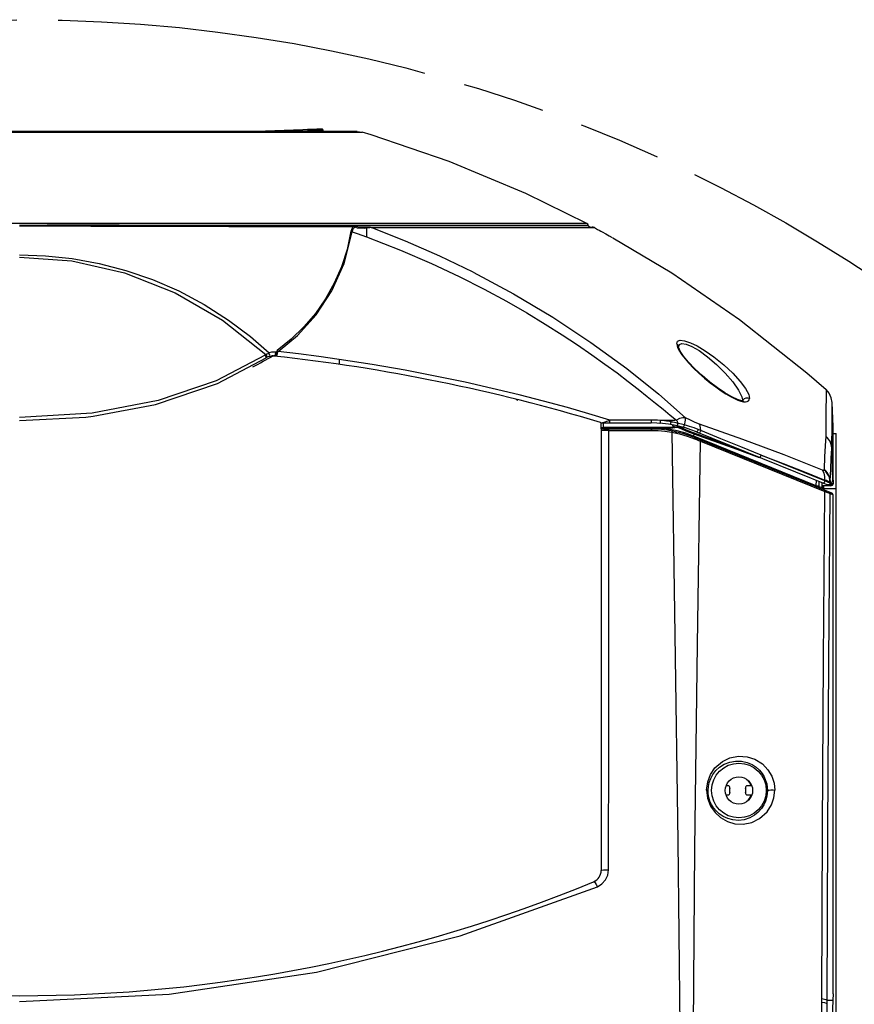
# Model space of a CAD drawing. Header units: inches. Extents: x 0 to 420, y 0 to 297.
# Tile 13 of 90: x 94 to 118, y 92 to 119. Entities that reach past the tile are written whole.
import ezdxf

# ---------------------------------------------------------------- set-up
doc = ezdxf.new("R2010")
doc.units = ezdxf.units.IN
doc.header["$LTSCALE"] = 23.1
doc.header["$MEASUREMENT"] = 0
doc.linetypes.add('PHANTOM', pattern=[0.8, 0.45, -0.05, 0.1, -0.05, 0.1, -0.05])
doc.layers.get('0').update_dxf_attribs({"linetype": 'CONTINUOUS'})
doc.layers.add('DEFAULT_3', color=7, linetype='PHANTOM')
doc.layers.add('DIM_PILOTEES', color=7, linetype='CONTINUOUS')
doc.styles.get("Standard").update_dxf_attribs({"font": 'txt', "width": 0.7})
doc.dimstyles.new('DIMSTYLE_4', dxfattribs={"dimtxt": 2.5, "dimasz": 3.5, "dimexe": 2, "dimexo": 0, "dimgap": 0.09, "dimtad": 1, "dimdec": 0, "dimzin": 4, "dimdsep": 46, "dimtxsty": 'STANDARD', "dimblk": '_FILLED', "dimblk1": '_FILLED', "dimblk2": '_FILLED', "dimcen": 0.09, "dimazin": 1, "dimtp": 0.07874, "dimtm": 0.07874, "dimtfac": 1, "dimtdec": 0, "dimtofl": 0, "dimtmove": 0, "dimatfit": 1, "dimldrblk": '_FILLED', "dimfxl": 1, "dimtolj": 1, "dimtzin": 4, "dimarcsym": 0})

# ---------------------------------------------------------------- blocks, each defined once
blk = doc.blocks.new('_FILLED')
at = {"color": 0, "linetype": 'ByBlock'}
blk.add_solid([(0, 0), (-1, 0.142857), (-1, -0.142857)], dxfattribs=at)
blk = doc.blocks.new('*D14')
at = {"layer": 'DIM_PILOTEES', "color": 2, "linetype": 'Continuous'}
blk.add_line((130.459481, 99.719242), (144.563257, 108.862085), dxfattribs=at)
at = {"layer": 'DIM_PILOTEES', "color": 2, "linetype": 'Continuous', "xscale": 3.5, "yscale": 3.5, "zscale": 3.5, "rotation": 212.953525}
blk.add_blockref('_FILLED', (130.459481, 99.719242), dxfattribs=at)

msp = doc.modelspace()

# ---------------------------------------------------------------- linework, layer by layer
at = {"color": 0, "linetype": 'Continuous'}
for p, q in [((103.806107, 116.165667), (84.899893, 116.165667)), ((84.899893, 116.144926), (103.950063, 116.144928)), ((103.782472, 116.165119), (84.923528, 116.165119)), ((102.808202, 116.241688), (102.817464, 116.240781)), ((102.817464, 116.240781), (102.825969, 116.237492)), ((102.825969, 116.237492), (102.835701, 116.229474)), ((102.835701, 116.229474), (102.840703, 116.221431)), ((102.840703, 116.221431), (102.842624, 116.215819)), ((102.842624, 116.215819), (102.843531, 116.210128)), ((102.843453, 116.209892), (102.843987, 116.165667)), ((103.806107, 116.165667), (103.950063, 116.144928)), ((104.197532, 116.071093), (103.950063, 116.144928)), ((106.382777, 115.328203), (104.197532, 116.071093)), ((108.530796, 114.430418), (106.382777, 115.328203)), ((110.239238, 113.5879), (108.530796, 114.430418)), ((95.274562, 113.5879), (93.432692, 113.5879)), ((94.353, 113.541292), (94.365625, 113.541242)), ((94.365625, 113.541242), (95.002827, 113.541039)), ((95.002827, 113.541039), (95.075932, 113.540885)), ((95.075932, 113.540885), (95.12645, 113.541563)), ((96.876406, 113.539909), (95.12645, 113.541563)), ((96.193036, 113.587826), (95.274562, 113.5879)), ((97.16588, 113.5879), (96.193036, 113.587826)), ((97.006206, 113.539909), (96.876406, 113.539909)), ((97.144582, 113.539845), (97.006206, 113.539909)), ((97.135894, 113.539884), (99.833573, 113.543874)), ((99.255562, 113.529582), (97.135894, 113.539884)), ((99.136828, 113.5879), (97.16588, 113.5879)), ((100.124844, 113.587972), (99.136828, 113.5879)), ((101.29192, 113.525622), (99.255562, 113.529582)), ((99.833573, 113.543874), (100.452739, 113.543766)), ((101.145858, 113.5879), (100.124844, 113.587972)), ((100.452739, 113.543766), (103.218573, 113.543705)), ((103.138934, 113.5879), (102.133481, 113.587984)), ((104.095917, 113.587935), (103.138934, 113.5879)), ((103.218573, 113.543705), (103.989478, 113.543731)), ((103.989478, 113.543731), (104.166945, 113.543751)), ((105.883381, 113.587872), (104.095917, 113.587935)), ((104.166945, 113.543751), (104.77307, 113.543787)), ((104.77307, 113.543787), (105.353661, 113.543787)), ((110.239188, 113.587927), (106.422999, 113.587891)), ((106.830415, 113.544192), (108.640356, 113.544233)), ((108.640356, 113.544233), (109.295942, 113.544266)), ((109.295942, 113.544266), (109.852802, 113.544255)), ((109.852802, 113.544255), (110.196308, 113.544245)), ((110.196308, 113.544245), (110.278526, 113.544337)), ((96.355048, 113.509681), (94.350826, 113.512813)), ((98.315522, 113.502579), (96.355048, 113.509681)), ((100.211716, 113.49576), (98.315522, 113.502579)), ((102.015908, 113.492672), (100.211716, 113.49576)), ((103.20401, 113.52424), (101.29192, 113.525622)), ((103.685958, 113.492481), (102.015908, 113.492672)), ((103.20401, 113.52424), (103.676515, 113.524214)), ((103.443696, 112.469351), (103.671599, 113.359751)), ((103.633784, 113.371156), (103.525265, 112.866449)), ((103.633731, 113.37112), (103.645561, 113.366378)), ((103.648795, 113.416642), (103.633784, 113.371156)), ((103.645561, 113.366378), (103.658347, 113.362534)), ((103.666032, 113.455784), (103.648795, 113.416642)), ((103.658347, 113.362534), (103.671596, 113.359736)), ((103.686007, 113.492514), (103.666032, 113.455784)), ((103.671598, 113.359742), (103.684008, 113.410108)), ((103.671599, 113.359751), (103.804655, 113.312673)), ((103.67967, 113.514233), (103.675661, 113.524253)), ((103.706058, 113.522215), (103.676515, 113.524214)), ((103.683065, 113.503607), (103.67967, 113.514233)), ((103.685957, 113.49248), (103.683065, 113.503607)), ((103.684008, 113.410108), (103.707341, 113.454174)), ((103.699629, 113.498659), (103.685957, 113.49248)), ((103.712838, 113.501274), (103.699629, 113.498659)), ((103.735642, 113.516037), (103.706058, 113.522215)), ((103.707341, 113.454174), (103.742061, 113.491178)), ((103.727335, 113.499289), (103.712838, 113.501274)), ((103.742061, 113.491179), (103.727335, 113.499289)), ((103.763866, 113.506633), (103.735642, 113.516037)), ((103.742061, 113.491179), (103.74967, 113.49734)), ((103.773636, 113.474754), (103.742061, 113.491179)), ((103.74967, 113.49734), (103.756962, 113.502509)), ((103.756962, 113.502509), (103.763866, 113.506633)), ((103.831039, 113.495352), (103.763866, 113.506633)), ((103.818561, 113.463545), (103.773636, 113.474754)), ((103.804655, 113.312673), (103.937525, 113.2649)), ((103.861246, 113.459035), (103.818561, 113.463545)), ((103.908743, 113.491576), (103.831039, 113.495352)), ((103.909309, 113.45736), (103.861246, 113.459035)), ((103.989654, 113.490858), (103.908743, 113.491576)), ((103.962278, 113.45839), (103.909309, 113.45736)), ((103.937525, 113.2649), (104.070204, 113.216432)), ((104.021336, 113.462051), (103.962278, 113.45839)), ((103.989296, 113.490856), (104.157135, 113.490858)), ((104.036217, 113.491472), (103.989484, 113.490648)), ((103.995052, 113.489959), (103.989484, 113.490648)), ((104.000736, 113.48762), (103.995052, 113.489959)), ((104.006286, 113.483664), (104.000736, 113.48762)), ((104.011625, 113.47816), (104.006286, 113.483664)), ((104.016736, 113.471117), (104.011625, 113.47816)), ((104.021525, 113.462662), (104.016736, 113.471117)), ((104.021525, 113.462662), (104.03744, 113.464052)), ((104.042337, 113.49064), (104.036217, 113.491472)), ((104.157135, 113.491038), (104.036222, 113.490934)), ((104.03744, 113.464052), (104.054132, 113.464348)), ((104.048406, 113.488314), (104.042337, 113.49064)), ((104.05435, 113.484522), (104.048406, 113.488314)), ((104.054132, 113.464348), (104.070293, 113.465697)), ((104.059917, 113.479503), (104.05435, 113.484522)), ((104.065248, 113.473208), (104.059917, 113.479503)), ((104.070293, 113.465697), (104.065248, 113.473208)), ((104.070238, 113.396387), (104.070093, 113.312284)), ((104.070093, 113.312284), (104.070201, 113.216409)), ((104.070288, 113.465682), (104.070238, 113.396387)), ((104.116822, 113.469145), (104.07029, 113.465688)), ((104.159105, 113.472195), (104.116822, 113.469145)), ((104.170928, 113.4893), (104.157134, 113.491038)), ((104.157135, 113.491038), (110.386981, 113.491041)), ((104.197045, 113.474835), (104.159105, 113.472195)), ((104.184355, 113.483847), (104.170928, 113.4893)), ((104.197043, 113.47483), (104.184355, 113.483847)), ((105.165872, 113.09386), (104.197047, 113.47483)), ((104.197047, 113.47483), (110.451374, 113.47483)), ((104.070204, 113.216432), (105.025221, 112.844437)), ((106.118521, 112.677686), (105.165872, 113.09386)), ((110.965255, 113.192853), (112.616318, 112.205914)), ((94.352999, 112.710175), (95.083402, 112.685598)), ((103.525265, 112.866449), (103.367503, 112.37877)), ((105.025221, 112.844437), (105.886047, 112.473438)), ((94.353006, 112.651905), (95.823902, 112.541608)), ((95.083402, 112.685598), (95.827323, 112.607253)), ((95.823902, 112.541608), (97.296113, 112.207062)), ((95.827323, 112.607253), (96.581315, 112.471379)), ((96.581315, 112.471379), (97.335882, 112.27526)), ((103.102016, 111.708353), (103.443696, 112.469351)), ((105.886047, 112.473438), (106.661478, 112.109029)), ((107.053606, 112.226969), (106.118521, 112.677686)), ((97.296113, 112.207062), (98.71405, 111.652489)), ((97.335882, 112.27526), (98.080689, 112.018687)), ((103.367503, 112.37877), (103.16684, 111.918629)), ((107.053607, 112.226974), (108.186243, 111.621427)), ((112.616318, 112.205914), (114.510782, 110.907493)), ((98.080689, 112.018687), (98.812663, 111.701208)), ((103.16684, 111.918629), (102.922303, 111.480665)), ((106.661478, 112.109029), (107.360012, 111.755153)), ((98.71405, 111.652489), (100.039815, 110.888458)), ((98.812663, 111.701208), (99.529, 111.320924)), ((102.659331, 111.03428), (103.102016, 111.708353)), ((107.360012, 111.755153), (107.989832, 111.414354)), ((108.186243, 111.621427), (109.289576, 110.963898)), ((102.922303, 111.480665), (102.640163, 111.07414)), ((107.989832, 111.414354), (108.559092, 111.087805)), ((99.529, 111.320924), (100.208831, 110.887652)), ((102.640163, 111.07414), (102.317953, 110.693866)), ((108.559092, 111.087805), (109.075409, 110.775773)), ((100.039815, 110.888458), (101.252967, 109.920029)), ((100.208831, 110.887652), (100.82311, 110.426978)), ((102.140938, 110.459189), (102.659331, 111.03428)), ((109.075409, 110.775773), (109.546054, 110.477604)), ((109.289576, 110.963898), (110.351312, 110.26226)), ((114.510782, 110.907493), (116.395373, 109.414446)), ((102.317953, 110.693866), (101.963158, 110.348381)), ((100.82311, 110.426978), (101.348465, 109.972026)), ((101.963158, 110.348381), (101.571262, 110.033926)), ((101.59655, 110.005775), (102.140938, 110.459189)), ((109.546054, 110.477604), (109.977983, 110.192019)), ((110.351312, 110.26226), (111.357938, 109.528036)), ((112.783317, 110.198373), (112.754966, 110.221987)), ((112.754967, 110.221988), (112.780028, 110.296571)), ((112.754967, 110.221988), (112.763495, 110.170466)), ((112.780028, 110.296571), (112.856451, 110.323838)), ((112.831775, 110.206092), (112.901709, 110.233701)), ((112.856451, 110.323838), (112.975589, 110.309254)), ((112.901709, 110.233701), (113.017485, 110.215751)), ((112.975589, 110.309254), (113.137358, 110.253831)), ((113.137358, 110.253831), (113.3275, 110.161669)), ((101.283719, 109.938893), (101.315675, 109.956311)), ((101.315675, 109.956311), (101.348463, 109.972025)), ((101.357992, 109.937132), (101.348442, 109.97201)), ((101.407003, 109.986493), (101.348476, 109.972035)), ((101.4606, 109.991785), (101.407003, 109.986493)), ((101.520685, 109.988306), (101.4606, 109.991785)), ((101.519264, 109.96177), (101.514829, 109.935965)), ((101.520684, 109.988306), (101.519264, 109.96177)), ((101.542094, 109.985979), (101.520684, 109.988306)), ((101.539681, 109.960183), (101.536911, 109.933872)), ((101.542094, 109.985979), (101.539681, 109.960183)), ((101.542065, 109.985959), (101.550972, 109.984656)), ((101.546403, 110.002954), (101.542087, 109.985975)), ((101.556743, 110.019894), (101.546403, 110.002954)), ((101.550972, 109.984656), (101.560198, 109.983639)), ((101.571262, 110.033926), (101.556743, 110.019894)), ((101.560198, 109.983639), (101.569574, 109.982929)), ((101.569574, 109.982929), (101.566178, 109.943678)), ((101.569574, 109.982931), (101.57421, 109.993629)), ((101.57126, 110.033925), (101.57915, 110.023662)), ((101.57421, 109.993629), (101.583799, 110.000407)), ((101.57915, 110.023662), (101.587672, 110.014107)), ((101.583799, 110.000407), (101.596551, 110.005542)), ((101.587672, 110.014107), (101.596522, 110.00559)), ((102.163144, 109.939432), (101.59655, 110.005775)), ((109.977983, 110.192019), (110.377118, 109.917512)), ((112.763495, 110.170466), (112.78868, 110.102826)), ((112.802147, 110.167567), (112.783317, 110.198373)), ((112.78868, 110.102826), (112.833752, 110.018669)), ((112.809502, 110.132711), (112.802147, 110.167567)), ((112.809487, 110.13271), (112.831775, 110.206092)), ((112.809774, 110.127054), (112.809487, 110.13271)), ((112.812359, 110.114408), (112.809779, 110.127009)), ((112.853214, 110.018125), (112.812359, 110.114408)), ((112.833752, 110.018669), (112.900176, 109.919075)), ((112.947214, 109.875309), (112.853214, 110.018125)), ((113.017485, 110.215751), (113.177574, 110.149555)), ((113.177574, 110.149555), (113.37942, 110.031847)), ((101.22954, 109.90627), (99.859337, 109.188316)), ((99.898599, 109.114389), (101.259849, 109.83059)), ((101.229463, 109.906252), (101.235801, 109.910123)), ((101.24025, 109.887166), (101.229463, 109.906252)), ((101.235801, 109.910123), (101.244129, 109.910165)), ((101.248472, 109.870052), (101.24025, 109.887166)), ((101.244129, 109.910165), (101.253323, 109.893105)), ((101.244132, 109.910166), (101.247511, 109.917006)), ((101.247511, 109.917006), (101.252937, 109.920022)), ((101.255951, 109.852197), (101.248472, 109.870052)), ((101.252937, 109.920022), (101.257813, 109.910711)), ((101.252967, 109.920029), (101.283719, 109.938893)), ((101.253323, 109.893105), (101.256609, 109.886618)), ((101.264926, 109.852126), (101.255951, 109.852197)), ((101.258208, 109.846345), (101.255963, 109.852191)), ((101.259957, 109.878359), (101.256608, 109.886619)), ((101.257813, 109.910711), (101.262444, 109.901473)), ((101.259745, 109.84155), (101.258208, 109.846345)), ((101.25967, 109.830897), (101.260653, 109.832134)), ((101.260728, 109.837305), (101.259745, 109.84155)), ((101.263992, 109.871891), (101.259957, 109.878359)), ((101.260653, 109.832134), (101.261005, 109.834281)), ((101.261005, 109.834281), (101.260728, 109.837305)), ((101.262444, 109.901473), (101.266721, 109.892488)), ((101.269196, 109.868075), (101.263992, 109.871891)), ((101.269075, 109.847953), (101.264926, 109.852126)), ((101.266721, 109.892488), (101.270575, 109.883875)), ((101.267923, 109.835686), (101.26894, 109.836928)), ((101.26894, 109.836928), (101.269241, 109.839048)), ((101.26931, 109.84228), (101.269075, 109.847953)), ((101.276716, 109.868276), (101.269196, 109.868075)), ((101.269241, 109.839048), (101.26931, 109.84228)), ((101.270575, 109.883875), (101.273937, 109.875743)), ((101.273937, 109.875743), (101.276716, 109.868276)), ((101.276716, 109.868276), (101.280377, 109.85557)), ((101.281278, 109.846872), (101.27941, 109.842928)), ((101.280377, 109.85557), (101.281278, 109.846872)), ((101.34226, 109.868618), (101.35463, 109.880455)), ((101.35463, 109.880455), (101.360148, 109.90477)), ((101.360148, 109.90477), (101.357992, 109.937132)), ((101.365097, 109.874715), (101.396607, 109.880489)), ((101.467663, 109.882576), (101.479036, 109.881525)), ((101.48913, 109.88458), (101.47903, 109.881462)), ((101.499072, 109.895607), (101.48913, 109.88458)), ((101.507907, 109.913327), (101.499072, 109.895607)), ((101.514829, 109.935965), (101.507907, 109.913327)), ((101.528358, 109.88027), (101.52666, 109.876327)), ((101.543326, 109.884492), (101.526665, 109.876371)), ((101.530983, 109.892161), (101.528358, 109.88027)), ((101.533903, 109.910526), (101.530983, 109.892161)), ((101.536911, 109.933872), (101.533903, 109.910526)), ((101.557247, 109.909261), (101.543326, 109.884492)), ((101.566178, 109.943678), (101.557247, 109.909261)), ((102.7316, 109.866434), (102.163144, 109.939432)), ((103.30183, 109.786674), (102.7316, 109.866434)), ((103.300851, 109.71369), (103.30075, 109.680382)), ((103.30075, 109.680382), (103.301219, 109.657278)), ((103.301599, 109.751634), (103.300851, 109.71369)), ((103.301789, 109.786439), (103.301599, 109.751634)), ((104.228225, 109.643102), (103.30183, 109.786674)), ((110.377118, 109.917512), (110.745679, 109.654831)), ((112.900176, 109.919075), (112.988089, 109.805949)), ((113.0872, 109.705365), (112.947214, 109.875309)), ((112.988089, 109.805949), (113.097568, 109.680605)), ((113.263449, 109.520846), (113.0872, 109.705365)), ((113.097568, 109.680605), (113.228771, 109.544198)), ((113.614196, 109.862835), (113.866839, 109.648139)), ((113.79809, 109.856215), (114.070803, 109.637188)), ((103.301219, 109.657278), (103.301815, 109.648943)), ((105.151899, 109.482798), (104.228225, 109.643102)), ((105.994266, 109.321025), (105.151899, 109.482798)), ((110.745679, 109.654831), (111.083735, 109.406092)), ((111.083735, 109.406092), (111.392071, 109.172629)), ((111.357938, 109.528036), (112.253742, 108.811363)), ((113.228771, 109.544198), (113.376398, 109.403224)), ((113.464775, 109.333206), (113.263449, 109.520846)), ((113.376398, 109.403224), (113.53195, 109.265694)), ((113.866839, 109.648139), (114.112033, 109.405115)), ((114.070803, 109.637188), (114.326923, 109.399104)), ((114.112033, 109.405115), (114.325508, 109.155558)), ((114.326923, 109.399104), (114.53624, 109.170246)), ((116.395373, 109.414446), (116.936487, 108.94376)), ((99.859337, 109.188316), (98.237325, 108.635223)), ((106.833621, 109.145302), (105.994266, 109.321025)), ((107.592236, 108.974011), (106.833621, 109.145302)), ((111.392071, 109.172629), (111.6729, 108.954416)), ((113.67912, 109.153128), (113.464775, 109.333206)), ((113.53195, 109.265694), (113.690742, 109.135311)), ((113.894452, 108.990094), (113.67912, 109.153128)), ((113.690742, 109.135311), (113.847897, 109.015521)), ((114.325508, 109.155558), (114.486579, 108.923095)), ((114.53624, 109.170246), (114.684132, 108.970684)), ((98.162774, 108.527046), (99.898599, 109.114389)), ((108.348144, 108.792364), (107.592236, 108.974011)), ((111.6729, 108.954416), (111.92883, 108.750899)), ((113.847897, 109.015521), (113.996925, 108.910555)), ((114.102509, 108.850127), (113.894452, 108.990094)), ((113.996925, 108.910555), (114.134072, 108.821973)), ((114.295315, 108.738908), (114.102509, 108.850127)), ((114.486579, 108.923095), (114.578704, 108.735839)), ((114.684132, 108.970684), (114.770918, 108.806036)), ((116.936561, 108.87344), (116.93334, 108.24402)), ((116.936492, 108.943756), (116.936561, 108.87344)), ((117.0258, 108.839709), (116.936492, 108.943756)), ((98.237325, 108.635223), (96.39253, 108.283822)), ((108.309843, 108.636405), (108.259579, 108.665933)), ((108.31, 108.636405), (108.259754, 108.665889)), ((109.023681, 108.617457), (108.348144, 108.792364)), ((109.697429, 108.436809), (109.023681, 108.617457)), ((111.92883, 108.750899), (112.163255, 108.561653)), ((112.253742, 108.811363), (113.004505, 108.151712)), ((114.134072, 108.821973), (114.258266, 108.74938)), ((114.258266, 108.74938), (114.369277, 108.691992)), ((114.460852, 108.663811), (114.295315, 108.738908)), ((114.369277, 108.691992), (114.467307, 108.64884)), ((114.580833, 108.631123), (114.460852, 108.663811)), ((114.467307, 108.64884), (114.552143, 108.619338)), ((114.552143, 108.619338), (114.623783, 108.602726)), ((114.578704, 108.735839), (114.603373, 108.611006)), ((114.622047, 108.630956), (114.580833, 108.631123)), ((114.603354, 108.611006), (114.603452, 108.613166)), ((114.603452, 108.613166), (114.61624, 108.657562)), ((114.603578, 108.610398), (114.620788, 108.630375)), ((114.61624, 108.657562), (114.648957, 108.69436)), ((114.620788, 108.630375), (114.622047, 108.630956)), ((114.623783, 108.602726), (114.683004, 108.598215)), ((114.648957, 108.69436), (114.695293, 108.714766)), ((114.683004, 108.598215), (114.730281, 108.605648)), ((114.695293, 108.714766), (114.746746, 108.715045)), ((114.730281, 108.605648), (114.764844, 108.624829)), ((114.746746, 108.715045), (114.793843, 108.694938)), ((114.764844, 108.624829), (114.785901, 108.655081)), ((114.770918, 108.806036), (114.793844, 108.694938)), ((114.785901, 108.655081), (114.793844, 108.694938)), ((117.084155, 108.715642), (117.0258, 108.839709)), ((117.107351, 108.580499), (117.084155, 108.715642)), ((117.104463, 108.00624), (117.107351, 108.580499)), ((117.131157, 107.898786), (117.107351, 108.580499)), ((96.413633, 108.198482), (98.162774, 108.527046)), ((110.291277, 108.265086), (109.697429, 108.436809)), ((112.163255, 108.561653), (112.377863, 108.390593)), ((112.377863, 108.390593), (112.57534, 108.225385)), ((96.39253, 108.283822), (94.352998, 108.161329)), ((94.353001, 108.073302), (96.208863, 108.174255)), ((96.208863, 108.174255), (96.413633, 108.198482)), ((110.883614, 108.088564), (110.291277, 108.265086)), ((110.625505, 108.021817), (110.625279, 108.021885)), ((110.672213, 108.011329), (110.690311, 108.017459)), ((110.690311, 108.017459), (110.75269, 108.039626)), ((110.75269, 108.039626), (110.794566, 108.053472)), ((110.794566, 108.053472), (110.835706, 108.069856)), ((110.835706, 108.069856), (110.883483, 108.088602)), ((110.878944, 108.014336), (110.884344, 108.033003)), ((110.885037, 108.079333), (110.883487, 108.088563)), ((112.046048, 108.087904), (110.883487, 108.088563)), ((110.884344, 108.033003), (110.886324, 108.0585)), ((110.885999, 108.069151), (110.885037, 108.079333)), ((110.886324, 108.0585), (110.885999, 108.069151)), ((112.040932, 108.014376), (112.046711, 108.032994)), ((112.047615, 108.078777), (112.046048, 108.087904)), ((112.046711, 108.032994), (112.048873, 108.0585)), ((112.048566, 108.068851), (112.047615, 108.078777)), ((112.048873, 108.0585), (112.048566, 108.068851)), ((112.129532, 108.086777), (112.048762, 108.087845)), ((112.215394, 108.083554), (112.129532, 108.086777)), ((112.303582, 108.078042), (112.215394, 108.083554)), ((112.294285, 108.005096), (112.300736, 108.024938)), ((112.300736, 108.024938), (112.304181, 108.051764)), ((112.358658, 108.072942), (112.303581, 108.078039)), ((112.493603, 108.076066), (112.303581, 108.078039)), ((112.304181, 108.051764), (112.303582, 108.078042)), ((112.413538, 108.06691), (112.358658, 108.072942)), ((112.468189, 108.059929), (112.413538, 108.06691)), ((112.511292, 108.05373), (112.468189, 108.059929)), ((112.588588, 108.075037), (112.493603, 108.076066)), ((112.553848, 108.046998), (112.511292, 108.05373)), ((112.595856, 108.039747), (112.553848, 108.046998)), ((112.57534, 108.225385), (112.751151, 108.086281)), ((112.647592, 108.075794), (112.588489, 108.074826)), ((112.590826, 108.06438), (112.588489, 108.074826)), ((112.592566, 108.056289), (112.590826, 108.06438)), ((112.594262, 108.048113), (112.592566, 108.056289)), ((112.593511, 108.013934), (112.595856, 108.039747)), ((112.595916, 108.039854), (112.594262, 108.048113)), ((112.611628, 108.036832), (112.595916, 108.039854)), ((112.627384, 108.033722), (112.611628, 108.036832)), ((112.643182, 108.030526), (112.627384, 108.033722)), ((112.693283, 108.019922), (112.643182, 108.030526)), ((112.701777, 108.079854), (112.647592, 108.075794)), ((112.742787, 108.008834), (112.693283, 108.019922)), ((112.751224, 108.08643), (112.701777, 108.079854)), ((112.836541, 108.128531), (112.751179, 108.086287)), ((112.751224, 108.08643), (112.757375, 108.074196)), ((112.757375, 108.074196), (112.76341, 108.061743)), ((112.76341, 108.061743), (112.769345, 108.049098)), ((112.769345, 108.049098), (112.777003, 108.032169)), ((112.777003, 108.032169), (112.784459, 108.014913)), ((112.922358, 108.150629), (112.836541, 108.128531)), ((113.004506, 108.151713), (112.922358, 108.150629)), ((112.971536, 107.952296), (112.992044, 108.028014)), ((112.992044, 108.028014), (113.003235, 108.095696)), ((113.003235, 108.095696), (113.004505, 108.151712)), ((113.141012, 108.081885), (113.004505, 108.151712)), ((113.269512, 108.024107), (113.141012, 108.081885)), ((113.388738, 107.978654), (113.269512, 108.024107)), ((116.93334, 108.24402), (116.929957, 107.638473)), ((110.640054, 107.837504), (110.640054, 108.007504)), ((110.640054, 107.786504), (110.640054, 95.484239)), ((110.658092, 107.791959), (110.640055, 107.786504)), ((110.640061, 107.848751), (110.640191, 107.850425)), ((110.640215, 107.849812), (110.640061, 107.848751)), ((110.640191, 107.850425), (110.640638, 107.852838)), ((110.641026, 107.852075), (110.640215, 107.849812)), ((110.640638, 107.852838), (110.642225, 107.848085)), ((110.642225, 107.848085), (110.641026, 107.852075)), ((110.642225, 107.848085), (110.644385, 107.860741)), ((110.643657, 107.855393), (110.642225, 107.848085)), ((110.646897, 107.858827), (110.643657, 107.855393)), ((110.644385, 107.860741), (110.649148, 107.865891)), ((110.651819, 107.861575), (110.646897, 107.858827)), ((110.649148, 107.865891), (110.655827, 107.870632)), ((110.658577, 107.864259), (110.651819, 107.861575)), ((110.656742, 107.814596), (110.652185, 107.817303)), ((110.655827, 107.870632), (110.66944, 107.876318)), ((110.708422, 107.796253), (110.658092, 107.791959)), ((110.667293, 107.866662), (110.658577, 107.864259)), ((110.678057, 107.868381), (110.667293, 107.866662)), ((110.66944, 107.876318), (110.685683, 107.879071)), ((110.690644, 107.869073), (110.678057, 107.868381)), ((110.685683, 107.879071), (110.703796, 107.873526)), ((110.703796, 107.873526), (110.690644, 107.869073)), ((110.691054, 107.837503), (110.696922, 107.841753)), ((112.033, 107.837504), (110.691054, 107.837504)), ((110.696922, 107.841753), (110.70141, 107.852328)), ((110.70141, 107.852328), (110.704552, 107.868325)), ((110.702873, 107.878473), (110.702873, 108.007503)), ((111.346138, 107.878927), (110.702873, 107.878473)), ((110.704552, 107.868325), (111.582245, 107.868905)), ((110.78009, 107.798474), (110.708422, 107.796253)), ((110.723119, 108.007504), (112.033026, 108.007504)), ((110.857772, 107.798173), (110.78009, 107.798474)), ((110.850243, 107.832461), (110.843258, 107.837503)), ((110.855278, 107.818493), (110.850243, 107.832461)), ((110.854041, 103.745597), (110.857772, 107.798173)), ((110.857726, 107.798135), (110.855278, 107.818493)), ((110.857726, 107.798135), (112.033009, 107.798318)), ((110.871612, 108.007504), (110.878944, 108.014336)), ((111.949976, 107.879484), (111.346138, 107.878927)), ((111.582245, 107.868905), (112.018262, 107.869298)), ((112.514812, 107.880512), (111.949976, 107.879484)), ((112.022068, 107.851451), (112.018265, 107.869277)), ((112.018265, 107.869277), (112.116343, 107.868646)), ((112.027692, 107.840426), (112.022068, 107.851451)), ((112.033, 107.837504), (112.027692, 107.840426)), ((112.033, 107.837505), (112.039719, 107.832687)), ((112.033009, 107.798318), (112.048405, 107.798321)), ((112.033025, 108.007504), (112.040932, 108.014376)), ((112.039719, 107.832687), (112.045227, 107.818916)), ((112.045227, 107.818916), (112.048405, 107.798321)), ((112.04855, 107.798321), (112.237196, 107.792757)), ((112.116343, 107.868646), (112.215452, 107.866518)), ((112.215452, 107.866518), (112.318205, 107.862728)), ((112.237196, 107.792757), (112.426675, 107.775796)), ((112.286615, 107.99803), (112.294285, 108.005096)), ((112.318205, 107.862728), (112.384634, 107.862952)), ((112.319351, 107.843547), (112.318205, 107.862728)), ((112.38477, 107.855897), (112.318205, 107.862728)), ((112.322952, 107.830059), (112.319351, 107.843547)), ((112.32928, 107.823886), (112.322952, 107.830059)), ((112.384634, 107.862952), (112.451019, 107.863221)), ((112.451297, 107.84769), (112.38477, 107.855897)), ((112.426675, 107.775796), (112.616196, 107.74738)), ((112.451019, 107.863221), (112.517359, 107.863535)), ((112.517762, 107.838108), (112.451297, 107.84769)), ((112.514806, 107.880562), (112.515877, 107.875183)), ((112.580041, 107.883172), (112.514812, 107.880512)), ((112.515877, 107.875183), (112.516723, 107.869497)), ((112.516723, 107.869497), (112.517341, 107.863534)), ((112.517346, 107.863526), (112.582184, 107.866131)), ((112.517359, 107.863535), (112.517762, 107.838108)), ((112.768318, 107.788479), (112.517751, 107.8381)), ((112.517754, 107.818914), (112.517764, 107.83811)), ((112.520511, 107.805506), (112.517754, 107.818914)), ((112.525907, 107.799673), (112.520511, 107.805506)), ((112.573606, 107.964249), (112.580665, 107.970346)), ((112.639408, 107.890134), (112.580041, 107.883172)), ((112.580665, 107.970346), (112.58794, 107.988575)), ((112.582184, 107.866131), (112.642833, 107.873141)), ((112.58794, 107.988575), (112.593511, 108.013934)), ((112.609399, 107.785658), (112.614431, 107.779845)), ((112.614431, 107.779845), (112.616746, 107.766482)), ((112.616196, 107.74738), (112.70482, 102.079246)), ((112.616197, 107.747363), (112.836337, 107.700116)), ((112.616746, 107.766482), (112.616199, 107.747381)), ((112.628, 107.955114), (112.692873, 107.900616)), ((112.692873, 107.900616), (112.639408, 107.890134)), ((112.642833, 107.873141), (112.699448, 107.884253)), ((112.692872, 107.900616), (112.753483, 107.908005)), ((112.692873, 107.900616), (112.695308, 107.895474)), ((112.695308, 107.895474), (112.697514, 107.889998)), ((112.697514, 107.889998), (112.69946, 107.88426)), ((112.699448, 107.884253), (112.757214, 107.887507)), ((112.714838, 107.762812), (112.762265, 107.736389)), ((112.791689, 107.99737), (112.742787, 108.008834)), ((112.753483, 107.908005), (112.8209, 107.898271)), ((112.757214, 107.887507), (112.821111, 107.874499)), ((112.762876, 107.928239), (112.77129, 107.933199)), ((113.008038, 107.720953), (112.768318, 107.788479)), ((112.77129, 107.933199), (112.780049, 107.949096)), ((112.780049, 107.949096), (112.787349, 107.972243)), ((112.784459, 108.014913), (112.791689, 107.99737)), ((112.787349, 107.972243), (112.791315, 107.996931)), ((112.846317, 107.983634), (112.791296, 107.996912)), ((112.8209, 107.898271), (112.897282, 107.870817)), ((112.821111, 107.874499), (112.893736, 107.845137)), ((112.971541, 107.9523), (112.846317, 107.983634)), ((112.897282, 107.870817), (112.862091, 107.904772)), ((112.893736, 107.845137), (113.014402, 107.787528)), ((112.89619, 107.854255), (112.893746, 107.845142)), ((112.897441, 107.862435), (112.89619, 107.854255)), ((112.897282, 107.870817), (112.897441, 107.862435)), ((113.015084, 107.813707), (112.897282, 107.870817)), ((112.933355, 107.886127), (112.945298, 107.889627)), ((112.945298, 107.889627), (112.957522, 107.904641)), ((112.957522, 107.904641), (112.967066, 107.927356)), ((112.967066, 107.927356), (112.971549, 107.952305)), ((113.112305, 107.913044), (112.971536, 107.952296)), ((113.014402, 107.787528), (113.127565, 107.739286)), ((113.125833, 107.765868), (113.015084, 107.813707)), ((113.24063, 107.870788), (113.112305, 107.913044)), ((113.229642, 107.726973), (113.125833, 107.765868)), ((113.357234, 107.826463), (113.24063, 107.870788)), ((113.306664, 107.759928), (117.006657, 106.265034)), ((113.306666, 107.759927), (113.321737, 107.761207)), ((113.321737, 107.761207), (113.33789, 107.774814)), ((113.33789, 107.774814), (113.351255, 107.798263)), ((113.351255, 107.798263), (113.354611, 107.808601)), ((113.354611, 107.808601), (113.35648, 107.817724)), ((113.35648, 107.817724), (113.357238, 107.826466)), ((113.378573, 107.8178), (113.357238, 107.826466)), ((113.429294, 107.797082), (113.378573, 107.8178)), ((113.409446, 107.924731), (113.388737, 107.978654)), ((114.608222, 107.548328), (113.388738, 107.978654)), ((113.393325, 107.732362), (113.409943, 107.745776)), ((113.423051, 107.863735), (113.409446, 107.924731)), ((113.409943, 107.745776), (113.422991, 107.767934)), ((113.422991, 107.767934), (113.426311, 107.777727)), ((113.429293, 107.797084), (113.423051, 107.863735)), ((113.426311, 107.777727), (113.428399, 107.787555)), ((113.428399, 107.787555), (113.42917, 107.797014)), ((113.989929, 107.567282), (113.42917, 107.797014)), ((117.100901, 107.293544), (117.104463, 108.00624)), ((117.131157, 106.314542), (117.131157, 107.898786)), ((112.836337, 107.700116), (113.049252, 107.638938)), ((113.229794, 107.639905), (113.008038, 107.720953)), ((113.049252, 107.638938), (113.252742, 107.565358)), ((113.127565, 107.739286), (113.233393, 107.700038)), ((113.229642, 107.726973), (113.23242, 107.718841)), ((114.237111, 107.371602), (113.229642, 107.726973)), ((113.233393, 107.700038), (113.229794, 107.639905)), ((116.663498, 106.252189), (113.23238, 107.63885)), ((113.232398, 107.621624), (113.232381, 107.638852)), ((113.237074, 107.608562), (113.232398, 107.621624)), ((113.23242, 107.718841), (113.233628, 107.709896)), ((113.233405, 107.700042), (114.440282, 107.274375)), ((113.233628, 107.709896), (113.233412, 107.700044)), ((113.245625, 107.601238), (113.237074, 107.608562)), ((113.242979, 107.602308), (113.250234, 107.595415)), ((117.099293, 106.044256), (113.242979, 107.602307)), ((113.250234, 107.595415), (113.253703, 107.582575)), ((113.253703, 107.582575), (113.252743, 107.565358)), ((113.252743, 107.565358), (113.310938, 107.542204)), ((113.310938, 107.542204), (113.367766, 107.519242)), ((113.337067, 101.804871), (113.423281, 107.497124)), ((113.367766, 107.519242), (113.423282, 107.497123)), ((113.377579, 107.731277), (113.393325, 107.732362)), ((113.410016, 107.53482), (113.418587, 107.527478)), ((113.418587, 107.527478), (113.423273, 107.514386)), ((113.423273, 107.514386), (113.423282, 107.497123)), ((113.423281, 107.497124), (116.902166, 106.091984)), ((114.554561, 107.336263), (113.989929, 107.567282)), ((115.761739, 107.117284), (114.608222, 107.548328)), ((116.929957, 107.638473), (116.912371, 107.367369)), ((116.97046, 107.599765), (116.929872, 107.638545)), ((117.005659, 107.55775), (116.97046, 107.599765)), ((117.035379, 107.51379), (117.005659, 107.55775)), ((117.035379, 107.51379), (117.037448, 107.510911)), ((117.037448, 107.510911), (117.039425, 107.507582)), ((117.039425, 107.507582), (117.041269, 107.503813)), ((117.04126, 107.503809), (117.072177, 107.437226)), ((117.071574, 107.43707), (117.04126, 107.503809)), ((117.131157, 107.713404), (117.218, 107.713404)), ((117.218, 71.715928), (117.218, 107.713404)), ((114.440282, 107.274375), (115.062144, 107.042157)), ((115.120206, 107.105233), (114.554561, 107.336263)), ((116.912371, 107.367369), (116.895834, 107.060307)), ((117.09161, 107.367157), (117.071574, 107.43707)), ((117.072177, 107.437226), (117.092336, 107.366393)), ((117.083, 107.020895), (117.100624, 107.294658)), ((117.100624, 107.294659), (117.09161, 107.367157)), ((117.092336, 107.366393), (117.100901, 107.293544)), ((117.100624, 107.294658), (117.11175, 106.936679)), ((117.100944, 107.293545), (117.100643, 107.294659)), ((117.108952, 107.035434), (117.100944, 107.293545)), ((115.064921, 107.049547), (115.083019, 107.049588)), ((115.083019, 107.049588), (115.101402, 107.062301)), ((115.101402, 107.062301), (115.115117, 107.084271)), ((115.115117, 107.084271), (115.117542, 107.091208)), ((115.117542, 107.091208), (115.119271, 107.098262)), ((115.119271, 107.098262), (115.120266, 107.105285)), ((115.120263, 107.105241), (115.735327, 106.873618)), ((116.904402, 106.384447), (115.120266, 107.105285)), ((116.841662, 106.685047), (115.761739, 107.117284)), ((116.895834, 107.060307), (116.880348, 106.715318)), ((117.066743, 106.717764), (117.083, 107.020895)), ((117.11328, 106.895823), (117.108952, 107.035434)), ((117.11175, 106.936679), (117.13117, 106.305794)), ((115.735327, 106.873618), (116.330503, 106.640983)), ((116.330503, 106.640983), (116.90456, 106.40774)), ((116.879913, 106.60332), (116.841662, 106.685047)), ((116.860563, 106.680217), (116.841662, 106.685047)), ((116.873528, 106.684316), (116.860563, 106.680217)), ((116.879004, 106.69782), (116.873528, 106.684316)), ((116.880039, 106.710331), (116.879004, 106.697833)), ((116.928542, 106.650744), (116.879004, 106.697833)), ((116.880376, 106.715733), (116.880056, 106.710328)), ((116.929585, 106.663227), (116.880056, 106.710328)), ((116.929949, 106.669164), (116.880376, 106.715733)), ((116.970635, 106.597875), (116.928542, 106.650744)), ((116.971678, 106.610343), (116.929585, 106.663227)), ((116.972068, 106.616828), (116.929949, 106.669164)), ((117.051874, 106.38566), (117.066743, 106.717764)), ((117.119418, 106.697011), (117.11328, 106.895823)), ((117.128632, 106.398497), (117.119418, 106.697011)), ((116.663513, 106.252182), (116.6647, 106.403193)), ((116.743927, 106.222245), (116.745161, 106.370685)), ((116.901311, 106.508683), (116.879913, 106.60332)), ((116.89907, 106.361911), (116.901852, 106.369642)), ((116.904532, 106.407727), (116.901311, 106.508683)), ((116.901852, 106.369642), (116.903529, 106.376807)), ((116.903529, 106.376807), (116.904402, 106.384447)), ((116.90456, 106.407736), (116.904362, 106.383915)), ((116.946353, 106.367225), (116.904362, 106.383915)), ((116.945765, 106.39392), (116.90456, 106.407736)), ((116.980921, 106.381531), (116.945765, 106.39392)), ((116.981361, 106.352705), (116.946353, 106.367225)), ((117.004473, 106.540268), (116.970635, 106.597875)), ((117.005519, 106.552701), (116.971678, 106.610343)), ((117.005936, 106.559721), (116.972068, 106.616828)), ((117.009475, 106.370758), (116.980921, 106.381531)), ((117.029403, 106.479009), (117.004473, 106.540268)), ((117.030458, 106.491402), (117.005519, 106.552701)), ((117.029354, 106.503596), (117.005936, 106.559721)), ((117.0305, 106.361964), (117.009475, 106.370758)), ((117.044766, 106.445257), (117.029354, 106.503596)), ((117.044945, 106.41525), (117.029403, 106.479009)), ((117.046014, 106.42763), (117.030458, 106.491402)), ((117.051919, 106.38566), (117.044766, 106.445257)), ((117.050801, 106.350244), (117.044945, 106.41525)), ((117.05189, 106.362605), (117.046014, 106.42763)), ((117.050803, 106.350267), (117.051825, 106.362605)), ((117.051825, 106.362605), (117.061808, 106.347873)), ((117.051874, 106.38566), (117.067352, 106.361973)), ((117.051965, 106.373468), (117.05189, 106.362605)), ((117.051919, 106.38566), (117.051965, 106.373468)), ((117.131209, 106.312691), (117.128632, 106.398497)), ((116.705086, 106.235206), (116.663513, 106.252182)), ((116.665498, 106.234371), (116.663516, 106.252183)), ((116.672852, 106.220371), (116.665498, 106.234371)), ((116.684438, 106.211868), (116.672852, 106.220371)), ((116.732835, 106.224864), (116.705086, 106.235206)), ((116.713007, 106.211868), (116.713007, 106.195966)), ((116.743927, 106.222245), (116.732835, 106.224864)), ((116.748323, 106.201504), (116.743927, 106.222245)), ((116.82497, 106.189502), (116.743927, 106.222245)), ((116.760772, 106.184349), (116.748323, 106.201504)), ((116.775791, 106.174959), (116.760772, 106.184349)), ((116.844, 106.222504), (116.817532, 106.196035)), ((116.824621, 106.253389), (117.040429, 106.254569)), ((116.82497, 106.189502), (116.82497, 106.33844)), ((116.82497, 106.189502), (116.82892, 106.169853)), ((116.82892, 106.169853), (116.840156, 106.153212)), ((116.840156, 106.153212), (116.856959, 106.142165)), ((116.844, 106.222504), (116.844, 106.240819)), ((116.84525, 106.330246), (116.865149, 106.329363)), ((116.865149, 106.329363), (116.884792, 106.340986)), ((116.868358, 101.38805), (116.902078, 106.091995)), ((116.878, 106.142165), (116.878, 106.240819)), ((117.218, 106.167414), (116.878, 106.167414)), ((116.881193, 106.132374), (116.892789, 106.123863)), ((116.884792, 106.340986), (116.89907, 106.361911)), ((116.892789, 106.123863), (116.90015, 106.109842)), ((116.90015, 106.109842), (116.902123, 106.092003)), ((116.902078, 106.091995), (116.97836, 106.061375)), ((116.996676, 106.271976), (116.981197, 106.275326)), ((117.009453, 106.339747), (116.981361, 106.352705)), ((117.013114, 106.273723), (116.996676, 106.271976)), ((117.006523, 106.2647), (117.022629, 106.261131)), ((117.030296, 106.332003), (117.009453, 106.339747)), ((117.028092, 106.280615), (117.013114, 106.273723)), ((117.022629, 106.261131), (117.039133, 106.262899)), ((117.025687, 106.258211), (117.040718, 106.256532)), ((117.040107, 106.291948), (117.028092, 106.280615)), ((117.044125, 106.325923), (117.030296, 106.332003)), ((117.044396, 106.355073), (117.0305, 106.361964)), ((117.039133, 106.262899), (117.054091, 106.26978)), ((117.04788, 106.306548), (117.040107, 106.291948)), ((117.040718, 106.256532), (117.054176, 106.258848)), ((117.041847, 106.254957), (117.045246, 106.254497)), ((117.050575, 106.322234), (117.044125, 106.325923)), ((117.050803, 106.350261), (117.044396, 106.355073)), ((117.045246, 106.254497), (117.048671, 106.254265)), ((117.050571, 106.322235), (117.04788, 106.306548)), ((117.048671, 106.254265), (117.052106, 106.254263)), ((117.050575, 106.322234), (117.050803, 106.350267)), ((117.07673, 106.31232), (117.050575, 106.322234)), ((117.052106, 106.254263), (117.062867, 106.255768)), ((117.054091, 106.26978), (117.066172, 106.281152)), ((117.054176, 106.258848), (117.071681, 106.268403)), ((117.061808, 106.347873), (117.071793, 106.333461)), ((117.062867, 106.255768), (117.073132, 106.259538)), ((117.066172, 106.281152), (117.074027, 106.295906)), ((117.067352, 106.361973), (117.081909, 106.33892)), ((117.080182, 106.252655), (117.070343, 106.252655)), ((117.084001, 106.254522), (117.070351, 106.252655)), ((117.071681, 106.268403), (117.080925, 106.278489)), ((117.071793, 106.333461), (117.081874, 106.314922)), ((117.073132, 106.259538), (117.082321, 106.265364)), ((117.074027, 106.295906), (117.076717, 106.31232)), ((117.078499, 106.311605), (117.07673, 106.31232)), ((117.080245, 106.310829), (117.078499, 106.311605)), ((117.093718, 106.254491), (117.080174, 106.252655)), ((117.081874, 106.314922), (117.080245, 106.310829)), ((117.080925, 106.278489), (117.087745, 106.292364)), ((117.083129, 106.312981), (117.081857, 106.314482)), ((117.081909, 106.33892), (117.084192, 106.335102)), ((117.082321, 106.265364), (117.09305, 106.277006)), ((117.084303, 106.312681), (117.083129, 106.312981)), ((117.096663, 106.259982), (117.084001, 106.254522)), ((117.084192, 106.335102), (117.098043, 106.311236)), ((117.084302, 106.31268), (117.086301, 106.312288)), ((117.086301, 106.312288), (117.088252, 106.311831)), ((117.087745, 106.292364), (117.090125, 106.307792)), ((117.088252, 106.311831), (117.090278, 106.307792)), ((117.092869, 106.307674), (117.090135, 106.307792)), ((117.095549, 106.307232), (117.092869, 106.307674)), ((117.09305, 106.277006), (117.099756, 106.291498)), ((117.106326, 106.259893), (117.093718, 106.254491)), ((117.098119, 106.309786), (117.095549, 106.307232)), ((117.107207, 106.268438), (117.096663, 106.259982)), ((117.098043, 106.311236), (117.098599, 106.312172)), ((117.098599, 106.312172), (117.099216, 106.311268)), ((117.099216, 106.311268), (117.099884, 106.312283)), ((117.099756, 106.291498), (117.101703, 106.307188)), ((117.099884, 106.312283), (117.100563, 106.311841)), ((117.100563, 106.311841), (117.101373, 106.307166)), ((117.108021, 106.306193), (117.101373, 106.307166)), ((117.116984, 106.268439), (117.106326, 106.259893)), ((117.115156, 106.27936), (117.107207, 106.268438)), ((117.114658, 106.305614), (117.108021, 106.306193)), ((117.12128, 106.305432), (117.114658, 106.305614)), ((117.11996, 106.291988), (117.115156, 106.27936)), ((117.125854, 106.281279), (117.116984, 106.268439)), ((117.12128, 106.305434), (117.11996, 106.291988)), ((117.13117, 106.305794), (117.12128, 106.305432)), ((117.130222, 106.294781), (117.125854, 106.281279)), ((117.131169, 106.305794), (117.130222, 106.294781)), ((117.131167, 106.305793), (117.131209, 106.312691)), ((116.97836, 106.061375), (117.027871, 106.04054)), ((117.013284, 101.341662), (117.048161, 106.030502)), ((117.016295, 106.077789), (117.031082, 106.068607)), ((117.027871, 106.04054), (117.048162, 106.030503)), ((117.031082, 106.068607), (117.043604, 106.051597)), ((117.043604, 106.051597), (117.048159, 106.030503)), ((117.048161, 106.030502), (117.131157, 105.996969)), ((117.114311, 106.034866), (117.099293, 106.044256)), ((117.126761, 106.017711), (117.114311, 106.034866)), ((117.131157, 105.996969), (117.126761, 106.017711)), ((117.131157, 92.030314), (117.131157, 105.996969)), ((110.854111, 100.477791), (110.854041, 103.745597)), ((112.70482, 102.079246), (112.787174, 96.296327)), ((113.265399, 96.099773), (113.337067, 101.804871)), ((116.839393, 96.654361), (116.868358, 101.38805)), ((116.985418, 96.614453), (117.013284, 101.341662)), ((110.853669, 99.213493), (110.854111, 100.477791)), ((110.849716, 95.502716), (110.853669, 99.213493)), ((114.246682, 98.633297), (114.486673, 98.679936)), ((114.486673, 98.679936), (114.729557, 98.664457)), ((114.729557, 98.664457), (114.943368, 98.596291)), ((113.826868, 98.353749), (114.033804, 98.532093)), ((113.850174, 98.277288), (113.957153, 98.376174)), ((113.957153, 98.376174), (114.087831, 98.459058)), ((114.033804, 98.532093), (114.246682, 98.633297)), ((114.087831, 98.459058), (114.238887, 98.518378)), ((114.238887, 98.518378), (114.403049, 98.54754)), ((114.403049, 98.54754), (114.570709, 98.543187)), ((114.570709, 98.543187), (114.727437, 98.507461)), ((114.727437, 98.507461), (114.863397, 98.448288)), ((114.863397, 98.448288), (114.976941, 98.373608)), ((114.943368, 98.596291), (115.155381, 98.464197)), ((114.976941, 98.373608), (115.0707, 98.287979)), ((115.155381, 98.464197), (115.310121, 98.303056)), ((113.623861, 97.967738), (113.699938, 98.166831)), ((113.699938, 98.166831), (113.826868, 98.353749)), ((113.70601, 98.056199), (113.76693, 98.168875)), ((113.76693, 98.168875), (113.850174, 98.277288)), ((115.0707, 98.287979), (115.145598, 98.195894)), ((115.145598, 98.195894), (115.202934, 98.101301)), ((115.202934, 98.101301), (115.24523, 98.005421)), ((115.310121, 98.303056), (115.416981, 98.123972)), ((115.416981, 98.123972), (115.48191, 97.927468)), ((113.593766, 97.735509), (113.623861, 97.967738)), ((113.665182, 97.943101), (113.70601, 98.056199)), ((115.24523, 98.005421), (115.274087, 97.90954)), ((112.787174, 96.296327), (112.849089, 90.410798)), ((113.214832, 90.398249), (113.265399, 96.099773)), ((110.640053, 95.484239), (110.656205, 95.492322)), ((110.656205, 95.492322), (110.701393, 95.498852)), ((110.701393, 95.498852), (110.770437, 95.502718)), ((110.762932, 95.218179), (110.827261, 95.353234)), ((110.770437, 95.502718), (110.849716, 95.502716)), ((110.827261, 95.353234), (110.84972, 95.502532)), ((110.429884, 95.170003), (110.449283, 95.164602)), ((110.449283, 95.164602), (110.475094, 95.137372)), ((110.475094, 95.137372), (110.504731, 95.090453)), ((110.504731, 95.090453), (110.533377, 95.03034)), ((110.533377, 95.03034), (110.66271, 95.107825)), ((110.66271, 95.107825), (110.762932, 95.218179)), ((106.693986, 93.654959), (110.533377, 95.03034)), ((102.674268, 92.641715), (106.693986, 93.654959)), ((98.549261, 92.023903), (102.674268, 92.641715)), ((94.353, 91.815243), (98.549261, 92.023903))]:
    msp.add_line(p, q, dxfattribs=at)
at = {"color": 3, "linetype": 'Continuous'}
for p, q in [((102.133481, 113.587984), (101.145858, 113.5879)), ((105.353661, 113.543787), (105.907519, 113.543876)), ((106.422999, 113.587891), (105.883381, 113.587872)), ((105.907519, 113.543876), (105.934721, 113.544235)), ((105.934721, 113.544235), (106.830415, 113.544192)), ((110.451374, 113.47483), (110.54183, 113.426028)), ((110.541664, 113.425582), (110.58483, 113.402167)), ((110.58483, 113.402167), (110.628662, 113.378308)), ((110.628662, 113.378308), (110.672577, 113.35432)), ((110.672729, 113.354233), (110.771329, 113.300068)), ((110.771329, 113.300068), (110.868692, 113.246163)), ((110.868692, 113.246163), (110.951189, 113.200162)), ((113.3275, 110.161669), (113.550995, 110.028473)), ((113.37942, 110.031847), (113.614196, 109.862835)), ((113.550995, 110.028473), (113.79809, 109.856215)), ((113.634069, 97.722504), (113.641917, 97.831681)), ((113.641917, 97.831681), (113.665182, 97.943101)), ((115.274087, 97.90954), (115.29075, 97.815099)), ((115.48191, 97.927468), (115.502764, 97.734258)), ((113.593766, 97.735509), (113.61962, 97.510434)), ((113.615017, 97.7317), (113.593766, 97.735509)), ((113.628646, 97.727282), (113.615017, 97.7317)), ((113.634069, 97.722504), (113.628646, 97.727282)), ((113.63925, 97.624564), (113.634069, 97.722504)), ((113.656343, 97.526044), (113.63925, 97.624564)), ((115.291323, 97.625435), (115.2738, 97.524774)), ((115.29075, 97.815099), (115.29644, 97.722504)), ((115.29644, 97.722504), (115.291323, 97.625435)), ((115.29644, 97.722504), (115.309986, 97.729747)), ((115.309986, 97.729747), (115.34358, 97.73547)), ((115.34358, 97.73547), (115.39355, 97.738809)), ((115.39355, 97.738809), (115.451771, 97.738574)), ((115.451771, 97.738574), (115.502764, 97.734258)), ((115.477785, 97.513149), (115.502764, 97.734258)), ((113.61962, 97.510434), (113.70557, 97.283424)), ((113.686046, 97.427771), (113.656343, 97.526044)), ((113.729013, 97.331219), (113.686046, 97.427771)), ((113.70557, 97.283424), (113.828736, 97.104928)), ((113.785865, 97.238036), (113.729013, 97.331219)), ((115.193599, 97.316712), (115.126928, 97.214004)), ((115.241926, 97.421268), (115.193599, 97.316712)), ((115.2738, 97.524774), (115.241926, 97.421268)), ((115.28817, 97.128274), (115.410007, 97.320227)), ((115.410007, 97.320227), (115.477785, 97.513149)), ((113.858269, 97.148959), (113.785865, 97.238036)), ((113.828736, 97.104928), (113.981956, 96.96406)), ((113.948172, 97.065944), (113.858269, 97.148959)), ((114.05674, 96.992768), (113.948172, 97.065944)), ((114.931351, 97.028589), (114.79824, 96.955113)), ((115.040254, 97.116713), (114.931351, 97.028589)), ((115.126928, 97.214004), (115.040254, 97.116713)), ((115.075163, 96.936025), (115.28817, 97.128274)), ((113.981956, 96.96406), (114.179988, 96.852016)), ((114.18401, 96.934424), (114.05674, 96.992768)), ((114.179988, 96.852016), (114.378346, 96.79341)), ((114.328384, 96.896715), (114.18401, 96.934424)), ((114.4852, 96.885613), (114.328384, 96.896715)), ((114.378346, 96.79341), (114.612913, 96.78027)), ((114.645971, 96.905301), (114.4852, 96.885613)), ((114.612913, 96.78027), (114.858495, 96.829639)), ((114.79824, 96.955113), (114.645971, 96.905301)), ((114.858495, 96.829639), (115.075163, 96.936025)), ((116.815294, 91.899422), (116.839393, 96.654361)), ((116.964614, 91.857504), (116.985418, 96.614453)), ((116.809842, 89.056422), (116.81478, 91.800025)), ((116.814853, 91.800015), (116.815292, 91.899421)), ((116.814853, 91.800015), (116.892968, 91.787353)), ((116.815292, 91.899421), (116.893373, 91.8866)), ((116.892968, 91.787353), (116.9436, 91.773348)), ((116.893373, 91.8866), (116.943963, 91.872432)), ((116.9436, 91.773348), (116.964271, 91.758584)), ((116.943963, 91.872432), (116.964616, 91.857502)), ((116.96216, 89.804559), (116.964271, 91.758587)), ((116.964271, 91.758584), (116.964616, 91.857502)), ((116.964614, 91.857504), (117.123495, 91.857504)), ((117.123495, 91.857504), (117.081774, 90.731812)), ((117.131157, 92.030314), (117.123495, 91.857504))]:
    msp.add_line(p, q, dxfattribs=at)
at = {"color": 7, "linetype": 'Continuous'}
for p, q in [((114.194133, 97.853404), (114.141831, 97.853404)), ((114.842608, 97.853404), (114.733867, 97.853404)), ((114.140328, 97.598404), (114.194133, 97.598404)), ((114.733867, 97.598404), (114.842608, 97.598404))]:
    msp.add_line(p, q, dxfattribs=at)
at = {"color": 0, "linetype": 'Continuous'}
for radius in [0.765, 0.3825]:
    msp.add_circle((114.498, 97.722504), radius, dxfattribs=at)
for centre, radius, start, end in [((94.353, 319.415314), 203.349493, 271.793636, 272.383025), ((94.353, 319.415314), 203.383308, 272.075184, 272.392576), ((110.199522, 113.512749), 0.085, 21.792705, 62.144563), ((110.357466, 113.575856), 0.085, 201.737227, 263.316497), ((94.353, 122.361964), 14.35446, 297.088023, 299.671109), ((101.442066, 109.543541), 0.34, 103.083981, 122.40709), ((101.442066, 109.543541), 0.34, 85.68225, 97.683494), ((95.933236, 59.18395), 51, 73.256735, 83.757245), ((110.723119, 108.347504), 0.34, 253.335474, 270), ((110.691054, 107.786504), 0.051, 90, 180.000229), ((112.033, 104.607504), 3.23, 68, 90), ((112.033, 104.607504), 3.4, 67.999985, 89.99913), ((117.070339, 106.422655), 0.17, 248.000205, 254.808031), ((117.070339, 106.422655), 0.17, 256.478592, 270.001031), ((114.464, 97.725904), 0.3995, 18.611464, 45.653049), ((110.300054, 95.484239), 0.34, 292.448615, 360), ((94.353, 134.081704), 42.102098, 247.551385, 292.448615)]:
    msp.add_arc(centre, radius, start, end, dxfattribs=at)
at = {"color": 3, "linetype": 'Continuous'}
msp.add_arc((110.386981, 113.355041), 0.136, 61.739468, 90, dxfattribs=at)
at = {"color": 7, "linetype": 'Continuous'}
for centre, radius, start, end in [((114.194133, 97.802404), 0.051, 344.17338, 90), ((114.733867, 97.802404), 0.051, 90, 195.82662), ((114.194133, 97.649404), 0.051, 270, 15.82662), ((114.464, 97.725904), 0.2295, 164.17338, 195.82662), ((114.733867, 97.649404), 0.051, 164.17338, 270), ((114.464, 97.725904), 0.2295, 344.17338, 15.82662), ((114.464, 97.725904), 0.3995, 308.739155, 341.388536)]:
    msp.add_arc(centre, radius, start, end, dxfattribs=at)
at = {"layer": 'DEFAULT_3', "color": 7, "linetype": 'PHANTOM'}
msp.add_circle((94.442943, 76.371342), 42.922203, dxfattribs=at)

# ---------------------------------------------------------------- dimensions: what is measured, and where the dimension line sits
at = {"layer": 'DIM_PILOTEES', "color": 2, "linetype": 'Continuous'}
dim = msp.add_diameter_dim_2p(p1=(130.459481, 99.719242), p2=(58.426404, 53.023441), text='{\\fSymbol_ASME;\\W1.0;⌀}<>', dimstyle='DIMSTYLE_4', override={"dimpost": '<>'}, dxfattribs=at)
dim.commit()
dim.dimension.update_dxf_attribs({"geometry": '*D14', "text_midpoint": (137.403577, 104.965621), "dimtype": 163})

doc.saveas('drawing.dxf')
